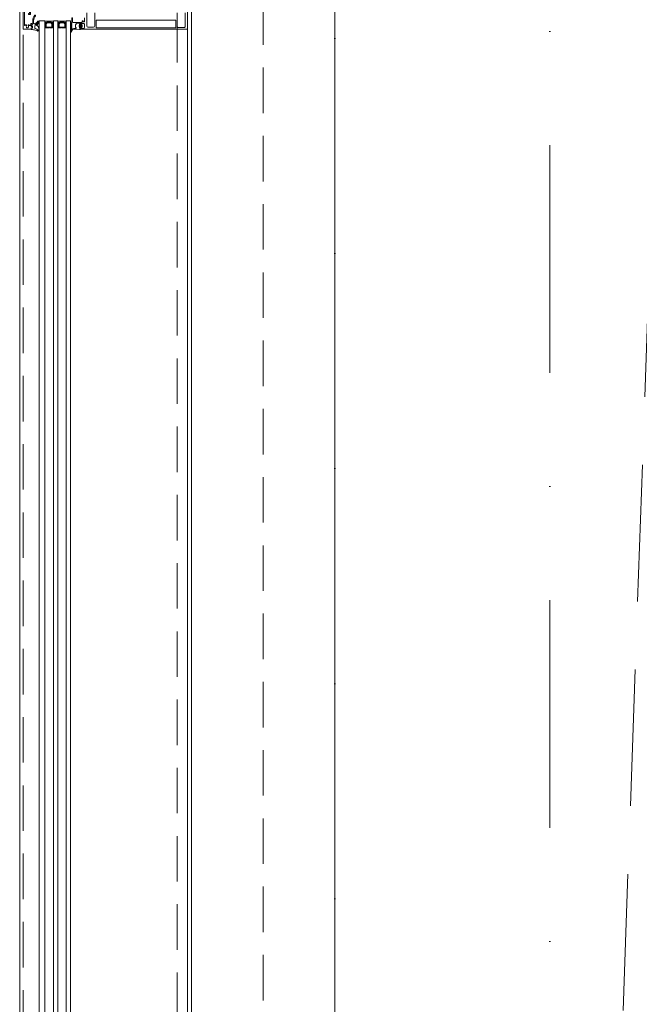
# Model space of a CAD drawing. Header units: millimetres. Extents: x 144573 to 336993, y 74252 to 247042.
# Tile 77 of 256: x 146721 to 147586, y 187237 to 188611. Entities that reach past the tile are written whole.
import ezdxf

# ---------------------------------------------------------------- set-up
doc = ezdxf.new("R2010")
doc.units = ezdxf.units.MM
for name, pattern in [('CK_Čerchovaná 50', [6, 3, -1.5, 0, -1.5]), ('ČERCHOVANÁ', [25.4, 12.7, -6.35, 0, -6.35]), ('ČÁRKOVANÁ', [19.05, 12.7, -6.35])]:
    doc.linetypes.add(name, pattern=pattern)
for name, color, linetype, lineweight in [('FASÁDA DETAILNÍ', 255, 'Continuous', 0), ('NOVA', 255, 'Continuous', 0), ('OSY', 255, 'Continuous', 0), ('TENKA', 255, 'Continuous', 0)]:
    doc.layers.add(name, color=color, linetype=linetype, lineweight=lineweight)

# ---------------------------------------------------------------- blocks, each defined once
blk = doc.blocks.new('284336')
for points in [[(-0.7, -9.6), (-10, -9.6, 0.414511), (-10.5, -10.1), (-10.5, -15.5, -1), (-11.7, -15.5), (-11.7, -9.6), (-12.7, -8.9, -0.668884), (-12.6, -8.2), (-12, -8, 0.766384), (-12, -7.2), (-12.6, -7, -0.76831), (-12.6, -6.2), (-12, -6, 0.766384), (-12, -5.2), (-12.6, -5, -0.76831), (-12.6, -4.2), (-12, -4, 0.766384), (-12, -3.2), (-12.6, -3, -0.877523), (-12.5, -2.2), (-12.1, -2.2, 0.698129), (-11.8, -1.5, -0.220231), (-12.9, 0.8), (-12.9, 3.5, -0.157143), (-12.8, 3.7), (-12.7, 3.4, -0.067482), (-12.5, 2.5, 0.393136), (-8.7, -1), (-6.1, -1, -0.414214), (-5.6, -1.5), (-5.6, -2.2, -0.267949), (-5.9, -2.6), (-6.4, -2.9, 0.267949), (-6.6, -3.4), (-6.6, -5.8, 0.267949), (-6.4, -6.3), (-5.9, -6.6, -0.267949), (-5.6, -7), (-5.6, -8.1, 0.414215), (-5.1, -8.6), (-0.4, -8.6), (-0.4, -9.3, -0.414212), (-0.7, -9.6)], [(-0.4, 0), (-0.4, -2, 0.990243), (-0.4, -3), (0.9, -3, 0.414214), (1.2, -2.7), (1.2, -2.6, -0.668123), (1.7, -2.4), (2.7, -3.4, -0.199004), (2.9, -3.8), (2.9, -5.4, -0.199038), (2.7, -5.8), (1.7, -6.8, -0.668191), (1.2, -6.6), (1.2, -6.5, 0.414214), (0.9, -6.2), (-0.4, -6.2, 0.990269), (-0.4, -7.2), (-0.4, -8.6), (-5.1, -8.6, -0.414215), (-5.6, -8.1), (-5.6, -7, 0.267949), (-5.8, -6.6), (-6.3, -6.3, -0.267949), (-6.6, -5.8), (-6.6, -3.4, -0.267949), (-6.3, -3), (-5.8, -2.7, 0.267949), (-5.6, -2.2), (-5.6, -1.5, 0.414214), (-6.1, -1), (-8.7, -1, -0.393156), (-12.5, 2.5, 0.067572), (-12.7, 3.4), (-12.8, 3.7, -0.637545), (-12.1, 3.5), (-11.9, 2.5, 0.344315), (-10.1, 0.9), (0, 0.4, -0.406913), (0.4, 0), (-0.4, 0)], [(1.7, -4.3, 0.414235), (1.2, -3.8), (-0.7, -3.8, 0.414214), (-1.2, -4.3), (-1.2, -4.9, 0.414214), (-0.7, -5.4), (1.2, -5.4, 0.414235), (1.7, -4.9), (1.7, -4.3)]]:
    blk.add_lwpolyline(points, format="xyb", close=True)
blk = doc.blocks.new('433270')
blk.add_lwpolyline([(1, 0, 0.414364), (0, -1), (0, -1.4, 0.255924), (0.2, -1.8, -0.547723), (0.2, -3.2, 0.255924), (0, -3.6), (0, -14.6, 0.414214), (0.3, -14.9), (1.2, -14.9, 0.414214), (1.7, -14.4), (1.7, -10.3, -0.414214), (2, -10), (6, -10, 0.414248), (7, -9), (7, -7.7, 0.414179), (6.5, -7.2), (5.7, -7.2, 0.414232), (5.4, -7.5), (5.4, -8.2, -0.414198), (5.1, -8.5), (2.8, -8.5, -0.414204), (1.8, -7.5), (1.8, -4.5, -0.147432), (2, -3.9, 0.147461), (2.4, -2.5), (2.4, -2.3, -0.414214), (2.9, -1.8), (21.9, -1.8, -0.668178), (22.2, -2.7), (22.2, -2.7, 1), (21.6, -3.3), (21.5, -3.4, 0.198912), (21.4, -3.7), (21.4, -4, 0.414214), (22.1, -4.7), (22.4, -4.7, 0.576988), (22.6, -4.3, -0.311246), (24.6, -4.3, 0.576988), (24.8, -4.7), (25.3, -4.7, -0.260065), (25.3, -6.6), (24.8, -6.6, 0.576988), (24.6, -7.1, -0.311246), (22.6, -7.1, 0.576988), (22.4, -6.6), (22.1, -6.6, 0.414214), (21.4, -7.3), (21.4, -7.6, 0.267949), (21.6, -8), (21.9, -8.2, -0.637047), (21.7, -10), (19.8, -10.7, 0.315299), (19.5, -11.2), (19.5, -11.5, 0.520567), (20.2, -12), (22.8, -11, -0.520567), (23.5, -11.5), (23.5, -12.5, 0.414062), (24, -13), (25, -13, 0.414186), (25.5, -12.5), (25.5, -11.5, -0.414182), (26, -11), (27, -11, 0.414214), (27.5, -10.5), (27.5, -0.5, 0.414214), (27, 0), (1, 0)], format="xyb", close=True)
blk = doc.blocks.new('284325')
for points in [[(0.8, -5.2, -0.560316), (0.9, -4.7), (1.9, -4.4, 0.3153), (2.1, -4.1), (2.1, -1.9, 0.451558), (1.8, -1.6), (0.9, -1.7, -0.399586), (0.6, -1.5), (0.3, -0.1, -0.415977), (0.5, 0.3, 0.024107), (6.1, 1.2, 0.076636), (9, 2.3, -0.577615), (10.8, 1.3), (10, 1.4, 0.283171), (9.1, 0.9, -0.168429), (7.1, -0.7), (5.9, -1.2, 0.315302), (5.2, -2.1), (5.2, -4.2, 0.269719), (6.8, -6.8, -0.194797), (10.2, -11.5, -0.342663), (9.2, -11.2, 0.119207), (5.4, -7.6, 0.578571), (3.6, -8.6), (3.6, -11.8, 0.176415), (6.2, -18.7, -1), (5.2, -19.5, -0.176415), (2.4, -11.8), (2.4, -8.9, 0.208286), (0.8, -5.2)], [(9, -6.7), (10.3, -8.8, -0.134555), (10.8, -10.6, -0.339795), (10.2, -11.5, 0.194788), (6.8, -6.8, -0.269736), (5.2, -4.2), (5.2, -2.1, -0.315302), (5.9, -1.2), (7.1, -0.7, 0.168429), (9.1, 0.9, -0.283167), (10, 1.4), (10.8, 1.3), (10.8, -0.7, -0.070852), (10.7, -1.3), (9.9, -3.9, -0.241839), (9.1, -4.8), (7.9, -5.2, 0.836024), (8.1, -6.2), (8.1, -6.2, -0.255349), (9, -6.7)]]:
    blk.add_lwpolyline(points, format="xyb", close=True)

msp = doc.modelspace()

# ---------------------------------------------------------------- linework, layer by layer
at = {"layer": 'FASÁDA DETAILNÍ'}
for p, q in [((146748.48, 186700.759), (146748.48, 188609.759)), ((146748.48, 188609.759), (146756.48, 188609.759)), ((146756.48, 188609.759), (146756.48, 186700.759)), ((146768.48, 186700.759), (146768.48, 188609.759)), ((146768.48, 188609.759), (146774.48, 188609.759)), ((146774.48, 188609.759), (146774.48, 186700.759)), ((146786.48, 186700.759), (146786.48, 188609.759)), ((146786.48, 188609.759), (146792.48, 188609.759)), ((146792.48, 188609.759), (146792.48, 186700.759)), ((146955.48, 188598.759), (146955.48, 186711.759))]:
    msp.add_line(p, q, dxfattribs=at)
for points in [[(173301.48, 174615.259), (146721.48, 174615.259), (146721.48, 198295.259), (173301.48, 198295.259)], [(173061.48, 174855.259), (146961.48, 174855.259), (146961.48, 198055.259), (173061.48, 198055.259)], [(146767.48, 188599.759), (146767.48, 188605.759), (146765.48, 188607.759), (146759.48, 188607.759), (146757.48, 188605.759), (146757.48, 188599.759), (146761.98, 188599.759), (146761.98, 188600.259), (146762.98, 188600.259), (146762.98, 188599.759)], [(146758.48, 188600.759), (146766.48, 188600.759), (146766.48, 188605.344), (146765.066, 188606.759), (146760.033, 188606.759), (146758.48, 188605.344)], [(146785.48, 188599.759), (146785.48, 188605.759), (146783.48, 188607.759), (146777.48, 188607.759), (146775.48, 188605.759), (146775.48, 188599.759), (146779.98, 188599.759), (146779.98, 188600.259), (146780.98, 188600.259), (146780.98, 188599.759)], [(146776.48, 188600.759), (146784.48, 188600.759), (146784.48, 188605.344), (146783.066, 188606.759), (146778.033, 188606.759), (146776.48, 188605.344)]]:
    msp.add_lwpolyline(points, close=True, dxfattribs=at)
at = {"layer": 'FASÁDA DETAILNÍ', "linetype": 'ČÁRKOVANÁ', "ltscale": 5}
for points in [[(173296.48, 174620.259), (146726.48, 174620.259), (146726.48, 198290.259), (173296.48, 198290.259)], [(173081.48, 174835.259), (146941.48, 174835.259), (146941.48, 198075.259), (173081.48, 198075.259)], [(172961.48, 174955.259), (147061.48, 174955.259), (147061.48, 197955.259), (172961.48, 197955.259)]]:
    msp.add_lwpolyline(points, close=True, dxfattribs=at)
at = {"layer": 'FASÁDA DETAILNÍ'}
for points in [[(146955.48, 188624.259), (146955.48, 188598.759, -0.41421354), (146954.48, 188597.759), (146954.48, 188597.759), (146805.98, 188597.759, -0.41421359), (146805.48, 188598.259), (146805.48, 188599.559, -0.41421972), (146805.98, 188600.059), (146806.48, 188600.059), (146806.48, 188599.059), (146810.98, 188599.059, 0.41421356), (146811.98, 188600.059), (146811.98, 188604.759, 0.41421356), (146810.98, 188605.759), (146806.48, 188605.759), (146806.48, 188604.059), (146805.98, 188604.059, -0.41420125), (146805.48, 188604.559), (146805.48, 188606.559, -0.41421356), (146805.98, 188607.059), (146808.123, 188607.059, 0.41421356), (146808.623, 188607.559), (146808.623, 188609.359), (146809.874, 188609.359), (146809.874, 188608.159), (146811.68, 188608.159, 0.41421356), (146811.98, 188608.459), (146811.98, 188613.757, 0.41416675)], [(146814.98, 188620.615), (146814.98, 188602.25, 0.41421356), (146816.48, 188600.75), (146819.981, 188600.75, 0.39998513), (146820.981, 188600.75), (146824.68, 188600.75, 0.41421356), (146826.18, 188602.25), (146826.18, 188620.615, -0.13165045)], [(146941.28, 188620.605), (146941.28, 188601.75, 0.41423155), (146942.78, 188600.25), (146946.49, 188600.25, 0.39998513), (146947.49, 188600.25), (146950.98, 188600.25, 0.41423155), (146952.48, 188601.75), (146952.48, 188620.605, -0.11693652)]]:
    msp.add_lwpolyline(points, format="xyb", dxfattribs=at)
msp.add_lwpolyline([(146828.68, 188599.859), (146938.78, 188599.859, 0.41421356), (146939.28, 188600.359), (146939.28, 188610.059, 0.41421356), (146938.78, 188610.559), (146828.68, 188610.559, 0.41421356), (146828.18, 188610.059), (146828.18, 188600.359, 0.41421356), (146828.68, 188599.859)], format="xyb", close=True, dxfattribs=at)
for centre, radius, start, end in [((146762.48, 188631.65), 22.699, 254.672775, 285.327225), ((146780.48, 188631.65), 22.699, 254.672775, 285.327225), ((146757.832, 188604.208), 3.546, 67.293824, 112.409048), ((146757.718, 188604.575), 2.897, 65.306674, 115.295152), ((146757.549, 188604.923), 2.248, 61.527342, 118.402815), ((146757.405, 188605.168), 1.712, 57.294949, 122.685651), ((146757.266, 188605.328), 1.263, 51.965628, 128.499565), ((146757.118, 188605.418), 0.879, 43.994908, 136.496438), ((146756.98, 188605.406), 0.596, 33.03656, 146.96344), ((146756.98, 188605.113), 0.596, 33.03656, 146.96344), ((146756.98, 188604.821), 0.596, 33.03656, 146.96344), ((146756.98, 188604.528), 0.596, 33.03656, 146.96344), ((146756.98, 188604.236), 0.596, 33.03656, 146.96344), ((146756.98, 188603.943), 0.596, 33.03656, 146.96344), ((146756.98, 188603.651), 0.596, 33.03656, 146.96344), ((146756.98, 188603.358), 0.596, 33.03656, 146.96344), ((146756.98, 188603.066), 0.596, 33.03656, 146.96344), ((146756.98, 188602.773), 0.596, 33.03656, 146.96344), ((146756.98, 188602.481), 0.596, 33.03656, 146.96344), ((146756.98, 188602.188), 0.596, 33.03656, 146.96344), ((146756.98, 188601.896), 0.596, 33.03656, 146.96344), ((146767.128, 188604.208), 3.546, 67.590952, 112.706176), ((146767.242, 188604.575), 2.897, 64.704848, 114.693326), ((146767.411, 188604.923), 2.248, 61.597185, 118.472658), ((146767.555, 188605.168), 1.712, 57.314349, 122.705051), ((146767.694, 188605.328), 1.263, 51.500435, 128.034372), ((146767.842, 188605.418), 0.879, 43.503562, 136.005092), ((146767.98, 188605.406), 0.596, 33.03656, 146.96344), ((146767.98, 188605.113), 0.596, 33.03656, 146.96344), ((146767.98, 188604.821), 0.596, 33.03656, 146.96344), ((146767.98, 188604.528), 0.596, 33.03656, 146.96344), ((146767.98, 188604.236), 0.596, 33.03656, 146.96344), ((146767.98, 188603.943), 0.596, 33.03656, 146.96344), ((146767.98, 188603.651), 0.596, 33.03656, 146.96344), ((146767.98, 188603.358), 0.596, 33.03656, 146.96344), ((146767.98, 188603.066), 0.596, 33.03656, 146.96344), ((146767.98, 188602.773), 0.596, 33.03656, 146.96344), ((146767.98, 188602.481), 0.596, 33.03656, 146.96344), ((146767.98, 188602.188), 0.596, 33.03656, 146.96344), ((146767.98, 188601.896), 0.596, 33.03656, 146.96344), ((146775.832, 188604.208), 3.546, 67.293824, 112.409048), ((146775.718, 188604.575), 2.897, 65.306674, 115.295152), ((146775.549, 188604.923), 2.248, 61.527342, 118.402815), ((146775.405, 188605.168), 1.712, 57.294949, 122.685651), ((146775.266, 188605.328), 1.263, 51.965628, 128.499565), ((146775.118, 188605.418), 0.879, 43.994908, 136.496438), ((146774.98, 188605.406), 0.596, 33.03656, 146.96344), ((146774.98, 188605.113), 0.596, 33.03656, 146.96344), ((146774.98, 188604.821), 0.596, 33.03656, 146.96344), ((146774.98, 188604.528), 0.596, 33.03656, 146.96344), ((146774.98, 188604.236), 0.596, 33.03656, 146.96344), ((146774.98, 188603.943), 0.596, 33.03656, 146.96344), ((146774.98, 188603.651), 0.596, 33.03656, 146.96344), ((146774.98, 188603.358), 0.596, 33.03656, 146.96344), ((146774.98, 188603.066), 0.596, 33.03656, 146.96344), ((146774.98, 188602.773), 0.596, 33.03656, 146.96344), ((146774.98, 188602.481), 0.596, 33.03656, 146.96344), ((146774.98, 188602.188), 0.596, 33.03656, 146.96344), ((146774.98, 188601.896), 0.596, 33.03656, 146.96344), ((146785.128, 188604.208), 3.546, 67.590952, 112.706176), ((146785.242, 188604.575), 2.897, 64.704848, 114.693326), ((146785.411, 188604.923), 2.248, 61.597185, 118.472658), ((146785.555, 188605.168), 1.712, 57.314349, 122.705051), ((146785.694, 188605.328), 1.263, 51.500435, 128.034372), ((146785.842, 188605.418), 0.879, 43.503562, 136.005092), ((146785.98, 188605.406), 0.596, 33.03656, 146.96344), ((146785.98, 188605.113), 0.596, 33.03656, 146.96344), ((146785.98, 188604.821), 0.596, 33.03656, 146.96344), ((146785.98, 188604.528), 0.596, 33.03656, 146.96344), ((146785.98, 188604.236), 0.596, 33.03656, 146.96344), ((146785.98, 188603.943), 0.596, 33.03656, 146.96344), ((146785.98, 188603.651), 0.596, 33.03656, 146.96344), ((146785.98, 188603.358), 0.596, 33.03656, 146.96344), ((146785.98, 188603.066), 0.596, 33.03656, 146.96344), ((146785.98, 188602.773), 0.596, 33.03656, 146.96344), ((146785.98, 188602.481), 0.596, 33.03656, 146.96344), ((146785.98, 188602.188), 0.596, 33.03656, 146.96344), ((146785.98, 188601.896), 0.596, 33.03656, 146.96344)]:
    msp.add_arc(centre, radius, start, end, dxfattribs=at)
at = {"layer": 'NOVA', "linetype": 'ČÁRKOVANÁ', "ltscale": 15}
msp.add_line((147161.48, 175805.259), (147911.48, 197105.259), dxfattribs=at)
at = {"layer": 'NOVA'}
msp.add_line((147161.48, 175055.259), (147161.48, 190997.759), dxfattribs=at)
at = {"layer": 'NOVA', "ltscale": 5}
msp.add_line((147161.48, 175055.259), (147161.48, 190997.759), dxfattribs=at)
at = {"layer": 'OSY', "linetype": 'ČERCHOVANÁ', "ltscale": 25}
msp.add_line((147461.48, 199232.667), (147461.48, 174158.02), dxfattribs=at)
at = {"layer": 'TENKA', "linetype": 'CK_Čerchovaná 50', "ltscale": 50}
msp.add_line((147161.48, 174855.259), (147161.48, 198055.259), dxfattribs=at)
at = {"layer": 'TENKA', "ltscale": 20}
msp.add_lwpolyline([(147161.48, 186692.759), (147161.48, 191017.759)], close=True, dxfattribs=at)

# ---------------------------------------------------------------- block references
at = {"layer": 'FASÁDA DETAILNÍ', "xscale": -1}
for name, p, rotation in [('433270', (146726.48, 188625.259), 90), ('284325', (146737.34, 188597.759), 180), ('284336', (146805.89, 188597.759), 180)]:
    msp.add_blockref(name, p, dxfattribs=dict(at, rotation=rotation))

doc.saveas('drawing.dxf')
